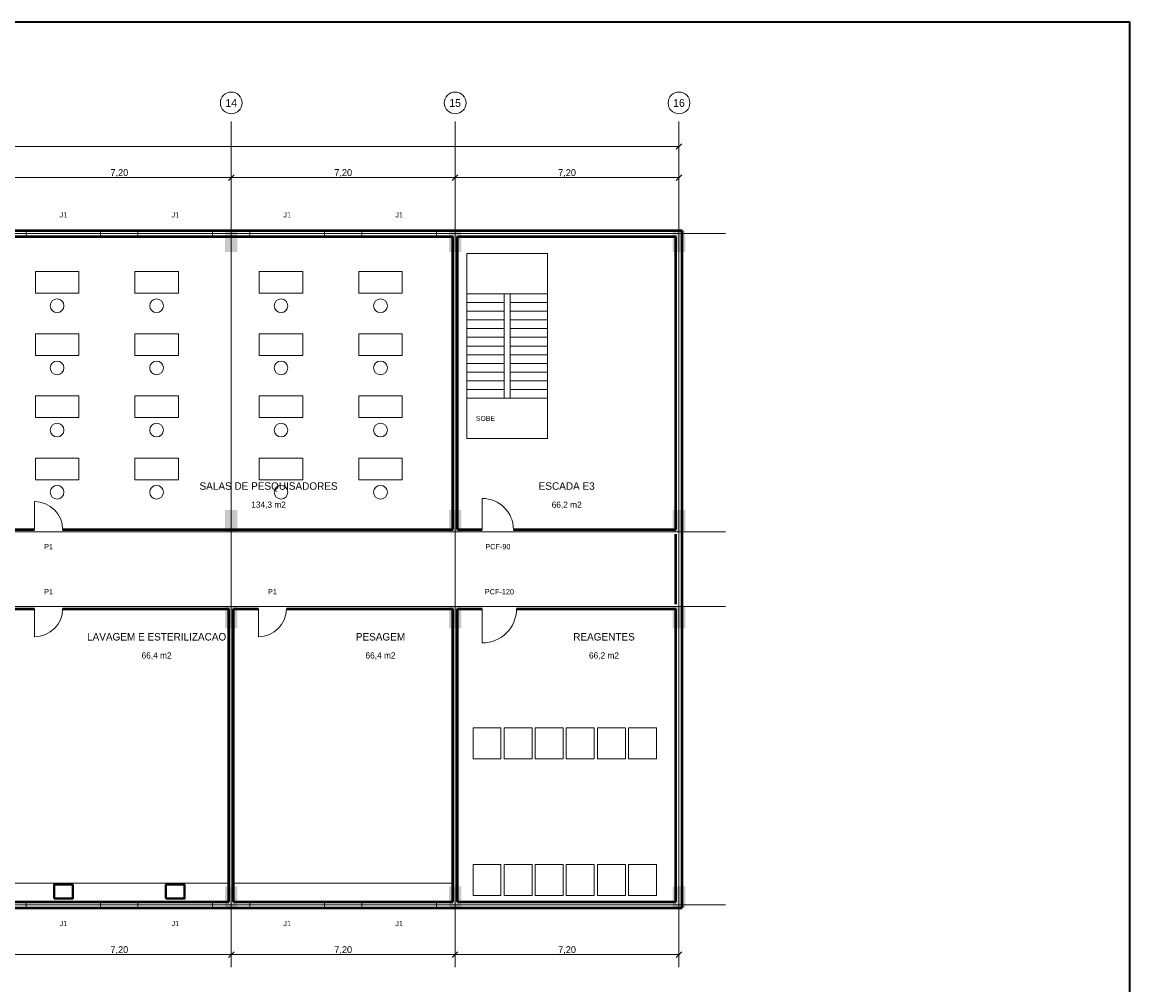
# Model space of a CAD drawing. Header units: metres. Extents: x 40.4 to 122.5, y -29 to 28.4.
# Tile 5 of 5: x 86.9 to 122.5, y -2.6 to 28.4. Entities that reach past the tile are written whole.
import ezdxf
from ezdxf.enums import TextEntityAlignment as Align

# ---------------------------------------------------------------- set-up
doc = ezdxf.new("R2010")
doc.units = ezdxf.units.M
for name, color, linetype, lineweight, true_color in [('COTA', 8, 'Continuous', 13, 0x6a6a6a), ('EIXO', 8, 'Continuous', 13, 0x6a6a6a), ('ESQUADRIA', 4, 'Continuous', 18, 0x007f9f), ('HID_AF', 5, 'Continuous', 40, 0x1d4ed8), ('MOBILIA', 9, 'Continuous', 13, 0xa8a8a8)]:
    doc.layers.add(name, color=color, linetype=linetype, lineweight=lineweight, true_color=true_color)
for name, color, linetype, lineweight in [('FOLHA', 7, 'Continuous', 35), ('PAREDE', 7, 'Continuous', 50), ('PILAR', 7, 'Continuous', 35), ('TEXTO', 7, 'Continuous', 18)]:
    doc.layers.add(name, color=color, linetype=linetype, lineweight=lineweight)

msp = doc.modelspace()

# ---------------------------------------------------------------- hatches: boundary and pattern name
at = {"layer": 'PILAR'}
for points in [[(93.4, 21), (93.8, 21), (93.8, 21.7), (93.4, 21.7)], [(100.6, 21), (101, 21), (101, 21.7), (100.6, 21.7)], [(107.8, 21), (108.2, 21), (108.2, 21.7), (107.8, 21.7)], [(93.4, 12), (93.8, 12), (93.8, 12.7), (93.4, 12.7)], [(100.6, 12), (101, 12), (101, 12.7), (100.6, 12.7)], [(107.8, 12), (108.2, 12), (108.2, 12.7), (107.8, 12.7)], [(93.4, 8.9), (93.8, 8.9), (93.8, 9.6), (93.4, 9.6)], [(100.6, 8.9), (101, 8.9), (101, 9.6), (100.6, 9.6)], [(107.8, 8.9), (108.2, 8.9), (108.2, 9.6), (107.8, 9.6)], [(93.4, -0.1), (93.8, -0.1), (93.8, 0.6), (93.4, 0.6)], [(100.6, -0.1), (101, -0.1), (101, 0.6), (100.6, 0.6)], [(107.8, -0.1), (108.2, -0.1), (108.2, 0.6), (107.8, 0.6)]]:
    msp.add_hatch(color=7, dxfattribs=at).paths.add_polyline_path(points)

# ---------------------------------------------------------------- linework, layer by layer
at = {"layer": 'COTA'}
for p, q in [((50.4, 24.4), (108, 24.4)), ((107.91, 24.31), (108.09, 24.49)), ((108, 21.69), (108, 24.49)), ((86.4, 23.4), (93.6, 23.4)), ((93.51, 23.31), (93.69, 23.49)), ((93.51, 23.31), (93.69, 23.49)), ((93.6, 21.69), (93.6, 23.49)), ((93.6, 21.69), (93.6, 23.49)), ((93.6, 23.4), (100.8, 23.4)), ((100.71, 23.31), (100.89, 23.49)), ((100.71, 23.31), (100.89, 23.49)), ((100.8, 21.69), (100.8, 23.49)), ((100.8, 21.69), (100.8, 23.49)), ((100.8, 23.4), (108, 23.4)), ((107.91, 23.31), (108.09, 23.49)), ((108, 21.69), (108, 23.49)), ((93.6, -0.09), (93.6, -1.69)), ((93.6, -0.09), (93.6, -1.69)), ((100.8, -0.09), (100.8, -1.69)), ((100.8, -0.09), (100.8, -1.69)), ((108, -0.09), (108, -1.69)), ((86.4, -1.6), (93.6, -1.6)), ((93.51, -1.69), (93.69, -1.51)), ((93.51, -1.69), (93.69, -1.51)), ((93.6, -1.6), (100.8, -1.6)), ((100.71, -1.69), (100.89, -1.51)), ((100.71, -1.69), (100.89, -1.51)), ((100.8, -1.6), (108, -1.6)), ((107.91, -1.69), (108.09, -1.51))]:
    msp.add_line(p, q, dxfattribs=at)
at = {"layer": 'EIXO'}
for p, q in [((93.6, -2), (93.6, 25.2)), ((100.8, -2), (100.8, 25.2)), ((108, -2), (108, 25.2)), ((47, 21.6), (109.5, 21.6)), ((47, 12), (109.5, 12)), ((47, 9.6), (109.5, 9.6)), ((47, 0), (109.5, 0))]:
    msp.add_line(p, q, dxfattribs=at)
for centre in [(93.6, 25.8), (100.8, 25.8), (108, 25.8)]:
    msp.add_circle(centre, 0.35, dxfattribs=at)
at = {"layer": 'ESQUADRIA'}
for p, q in [((87, 21.6), (89.4, 21.6)), ((90.6, 21.6), (93, 21.6)), ((94.2, 21.6), (96.6, 21.6)), ((97.8, 21.6), (100.2, 21.6)), ((87.275, 12.075), (87.275, 12.975)), ((101.675, 12.075), (101.675, 13.075)), ((87.275, 9.525), (87.275, 8.625)), ((94.475, 9.525), (94.475, 8.625)), ((101.675, 9.525), (101.675, 8.425)), ((87, 0), (89.4, 0)), ((90.6, 0), (93, 0)), ((94.2, 0), (96.6, 0)), ((97.8, 0), (100.2, 0))]:
    msp.add_line(p, q, dxfattribs=at)
for points in [[(87, 21.5), (89.4, 21.5), (89.4, 21.7), (87, 21.7)], [(90.6, 21.5), (93, 21.5), (93, 21.7), (90.6, 21.7)], [(94.2, 21.5), (96.6, 21.5), (96.6, 21.7), (94.2, 21.7)], [(97.8, 21.5), (100.2, 21.5), (100.2, 21.7), (97.8, 21.7)], [(87, -0.1), (89.4, -0.1), (89.4, 0.1), (87, 0.1)], [(90.6, -0.1), (93, -0.1), (93, 0.1), (90.6, 0.1)], [(94.2, -0.1), (96.6, -0.1), (96.6, 0.1), (94.2, 0.1)], [(97.8, -0.1), (100.2, -0.1), (100.2, 0.1), (97.8, 0.1)]]:
    msp.add_lwpolyline(points, close=True, dxfattribs=at)
for centre, radius, start, end in [((87.275, 12.075), 0.9, 0, 90), ((101.675, 12.075), 1, 0, 90), ((87.275, 9.525), 0.9, 270, 360), ((94.475, 9.525), 0.9, 270, 360), ((101.675, 9.525), 1.1, 270, 360)]:
    msp.add_arc(centre, radius, start, end, dxfattribs=at)
at = {"layer": 'FOLHA'}
msp.add_lwpolyline([(40.4, -29), (122.5, -29), (122.5, 28.4), (40.4, 28.4)], close=True, dxfattribs=at)
at = {"layer": 'HID_AF'}
for points in [[(87.9, 0.2), (88.5, 0.2), (88.5, 0.65), (87.9, 0.65)], [(91.5, 0.2), (92.1, 0.2), (92.1, 0.65), (91.5, 0.65)]]:
    msp.add_lwpolyline(points, close=True, dxfattribs=at)
at = {"layer": 'MOBILIA'}
for p, q in [((101.175, 19.66), (102.375, 19.66)), ((102.575, 19.66), (103.775, 19.66)), ((101.175, 19.38), (102.375, 19.38)), ((102.575, 19.38), (103.775, 19.38)), ((101.175, 19.1), (102.375, 19.1)), ((102.575, 19.1), (103.775, 19.1)), ((101.175, 18.82), (102.375, 18.82)), ((101.175, 18.54), (102.375, 18.54)), ((102.575, 18.82), (103.775, 18.82)), ((102.575, 18.54), (103.775, 18.54)), ((101.175, 18.26), (102.375, 18.26)), ((102.575, 18.26), (103.775, 18.26)), ((101.175, 17.98), (102.375, 17.98)), ((102.575, 17.98), (103.775, 17.98)), ((101.175, 17.7), (102.375, 17.7)), ((102.575, 17.7), (103.775, 17.7)), ((101.175, 17.42), (102.375, 17.42)), ((101.175, 17.14), (102.375, 17.14)), ((102.575, 17.42), (103.775, 17.42)), ((102.575, 17.14), (103.775, 17.14)), ((101.175, 16.86), (102.375, 16.86)), ((102.575, 16.86), (103.775, 16.86)), ((101.175, 16.58), (102.375, 16.58)), ((102.575, 16.58), (103.775, 16.58)), ((101.175, 16.3), (102.375, 16.3)), ((102.575, 16.3), (103.775, 16.3))]:
    msp.add_line(p, q, dxfattribs=at)
for points in [[(101.175, 15), (103.775, 15), (103.775, 20.96), (101.175, 20.96)], [(87.3, 19.675), (88.7, 19.675), (88.7, 20.375), (87.3, 20.375)], [(90.5, 19.675), (91.9, 19.675), (91.9, 20.375), (90.5, 20.375)], [(94.5, 19.675), (95.9, 19.675), (95.9, 20.375), (94.5, 20.375)], [(97.7, 19.675), (99.1, 19.675), (99.1, 20.375), (97.7, 20.375)], [(102.375, 16.3), (102.575, 16.3), (102.575, 19.66), (102.375, 19.66)], [(87.3, 17.675), (88.7, 17.675), (88.7, 18.375), (87.3, 18.375)], [(90.5, 17.675), (91.9, 17.675), (91.9, 18.375), (90.5, 18.375)], [(94.5, 17.675), (95.9, 17.675), (95.9, 18.375), (94.5, 18.375)], [(97.7, 17.675), (99.1, 17.675), (99.1, 18.375), (97.7, 18.375)], [(87.3, 15.675), (88.7, 15.675), (88.7, 16.375), (87.3, 16.375)], [(90.5, 15.675), (91.9, 15.675), (91.9, 16.375), (90.5, 16.375)], [(94.5, 15.675), (95.9, 15.675), (95.9, 16.375), (94.5, 16.375)], [(97.7, 15.675), (99.1, 15.675), (99.1, 16.375), (97.7, 16.375)], [(87.3, 13.675), (88.7, 13.675), (88.7, 14.375), (87.3, 14.375)], [(90.5, 13.675), (91.9, 13.675), (91.9, 14.375), (90.5, 14.375)], [(94.5, 13.675), (95.9, 13.675), (95.9, 14.375), (94.5, 14.375)], [(97.7, 13.675), (99.1, 13.675), (99.1, 14.375), (97.7, 14.375)], [(101.375, 4.7), (102.275, 4.7), (102.275, 5.7), (101.375, 5.7)], [(102.375, 4.7), (103.275, 4.7), (103.275, 5.7), (102.375, 5.7)], [(103.375, 4.7), (104.275, 4.7), (104.275, 5.7), (103.375, 5.7)], [(104.375, 4.7), (105.275, 4.7), (105.275, 5.7), (104.375, 5.7)], [(105.375, 4.7), (106.275, 4.7), (106.275, 5.7), (105.375, 5.7)], [(106.375, 4.7), (107.275, 4.7), (107.275, 5.7), (106.375, 5.7)], [(101.375, 0.3), (102.275, 0.3), (102.275, 1.3), (101.375, 1.3)], [(102.375, 0.3), (103.275, 0.3), (103.275, 1.3), (102.375, 1.3)], [(103.375, 0.3), (104.275, 0.3), (104.275, 1.3), (103.375, 1.3)], [(104.375, 0.3), (105.275, 0.3), (105.275, 1.3), (104.375, 1.3)], [(105.375, 0.3), (106.275, 0.3), (106.275, 1.3), (105.375, 1.3)], [(106.375, 0.3), (107.275, 0.3), (107.275, 1.3), (106.375, 1.3)], [(86.475, 0.1), (93.525, 0.1), (93.525, 0.7), (86.475, 0.7)], [(93.675, 0.1), (100.725, 0.1), (100.725, 0.7), (93.675, 0.7)]]:
    msp.add_lwpolyline(points, close=True, dxfattribs=at)
for centre in [(88, 19.275), (91.2, 19.275), (95.2, 19.275), (98.4, 19.275), (88, 17.275), (91.2, 17.275), (95.2, 17.275), (98.4, 17.275), (88, 15.275), (91.2, 15.275), (95.2, 15.275), (98.4, 15.275), (88, 13.275), (91.2, 13.275), (95.2, 13.275), (98.4, 13.275)]:
    msp.add_circle(centre, 0.22, dxfattribs=at)
at = {"layer": 'PAREDE'}
for p, q in [((50.4, 21.7), (108.1, 21.7)), ((86.475, 21.5), (100.725, 21.5)), ((100.725, 12.075), (100.725, 21.5)), ((100.875, 12.075), (100.875, 21.5)), ((100.875, 21.5), (107.9, 21.5)), ((107.9, 12.075), (107.9, 21.5)), ((108.1, -0.1), (108.1, 21.7)), ((86.475, 12.075), (87.275, 12.075)), ((88.175, 12.075), (100.725, 12.075)), ((100.875, 12.075), (101.675, 12.075)), ((102.675, 12.075), (107.9, 12.075)), ((107.9, 9.675), (107.9, 11.925)), ((86.475, 9.525), (87.275, 9.525)), ((88.175, 9.525), (93.525, 9.525)), ((93.525, 0.1), (93.525, 9.525)), ((93.675, 0.1), (93.675, 9.525)), ((93.675, 9.525), (94.475, 9.525)), ((95.375, 9.525), (100.725, 9.525)), ((100.725, 0.1), (100.725, 9.525)), ((100.875, 0.1), (100.875, 9.525)), ((100.875, 9.525), (101.675, 9.525)), ((102.775, 9.525), (107.9, 9.525)), ((107.9, 0.1), (107.9, 9.525)), ((86.475, 0.1), (93.525, 0.1)), ((93.675, 0.1), (100.725, 0.1)), ((100.875, 0.1), (107.9, 0.1)), ((50.4, -0.1), (108.1, -0.1))]:
    msp.add_line(p, q, dxfattribs=at)

# ---------------------------------------------------------------- texts
at = {"layer": 'COTA'}
for p in [(90, 23.56), (97.2, 23.56), (104.4, 23.56), (90, -1.44), (97.2, -1.44), (104.4, -1.44)]:
    msp.add_text('7,20', height=0.22, dxfattribs=at).set_placement(p, align=Align.MIDDLE_CENTER)
at = {"layer": 'EIXO'}
for s, p in [('14', (93.6, 25.8)), ('15', (100.8, 25.8)), ('16', (108, 25.8))]:
    msp.add_text(s, height=0.25, dxfattribs=at).set_placement(p, align=Align.MIDDLE_CENTER)
at = {"layer": 'ESQUADRIA'}
for s, p in [('J1', (88.2, 22.2)), ('J1', (91.8, 22.2)), ('J1', (95.4, 22.2)), ('J1', (99, 22.2)), ('P1', (87.725, 11.525)), ('PCF-90', (102.175, 11.525)), ('P1', (87.725, 10.075)), ('P1', (94.925, 10.075)), ('PCF-120', (102.225, 10.075)), ('J1', (88.2, -0.6)), ('J1', (91.8, -0.6)), ('J1', (95.4, -0.6)), ('J1', (99, -0.6))]:
    msp.add_text(s, height=0.17, dxfattribs=at).set_placement(p, align=Align.MIDDLE_CENTER)
at = {"layer": 'MOBILIA'}
msp.add_text('SOBE', height=0.16, dxfattribs=at).set_placement((101.775, 15.65), align=Align.MIDDLE_CENTER)
at = {"layer": 'TEXTO'}
for s, height, p in [('SALAS DE PESQUISADORES', 0.24, (94.8, 13.475)), ('ESCADA E3', 0.24, (104.388, 13.475)), ('134,3 m2', 0.2, (94.8, 12.875)), ('66,2 m2', 0.2, (104.388, 12.875)), ('LAVAGEM E ESTERILIZACAO', 0.24, (91.2, 8.625)), ('PESAGEM', 0.24, (98.4, 8.625)), ('REAGENTES', 0.24, (105.588, 8.625)), ('66,4 m2', 0.2, (91.2, 8.025)), ('66,4 m2', 0.2, (98.4, 8.025)), ('66,2 m2', 0.2, (105.588, 8.025))]:
    msp.add_text(s, height=height, dxfattribs=at).set_placement(p, align=Align.MIDDLE_CENTER)

doc.saveas('drawing.dxf')
